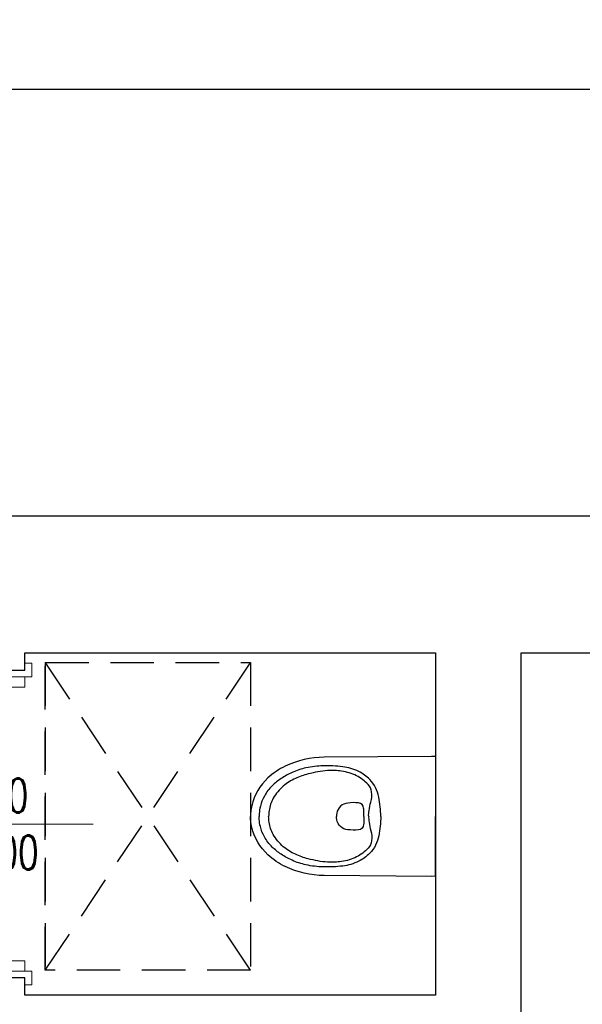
# Model space of a CAD drawing. Header units: millimetres. Extents: x 6161 to 8965, y -9035 to -5431.
# Tile 252 of 256: x 6912 to 7077, y -6056 to -5768. Entities that reach past the tile are written whole.
import ezdxf

# ---------------------------------------------------------------- set-up
doc = ezdxf.new("R2010")
doc.units = ezdxf.units.MM
doc.linetypes.add('DASHED', pattern=[19.05, 12.7, -6.35])
doc.layers.add('drzwi', color=30, linetype='Continuous', lineweight=20)
doc.layers.add('Wyposazenie Wew - Urzadzenia Sanitarne', color=6, linetype='Continuous')
doc.layers.add('Ściany', color=7, linetype='Continuous')
doc.styles.add('dwg_wymiary 50', font='romans.shx', dxfattribs={"width": 0.7, "height": 15})
doc.styles.add('JACEK_07', font='SIMPLEX.SHX', dxfattribs={"width": 0.7})
doc.dimstyles.new('1-50', dxfattribs={"dimtxt": 15, "dimasz": 0.8, "dimexe": 1.25, "dimexo": 0.625, "dimgap": 3, "dimtad": 1, "dimdec": 0, "dimrnd": 0.5, "dimtxsty": 'dwg_wymiary 50', "dimblk": 'dwg_dimtick', "dimcen": 8, "dimse1": 1, "dimse2": 1, "dimclrd": 7, "dimclrt": 7, "dimadec": 0, "dimazin": 0, "dimtfac": 1, "dimtdec": 0, "dimtmove": 0, "dimatfit": 3, "dimldrblk": 'DOT', "dimfxl": 0, "dimarcsym": 0})

# ---------------------------------------------------------------- blocks, each defined once
blk = doc.blocks.new('*U564')
at = {"color": 7}
blk.add_lwpolyline([(45, 25), (45, -25)], dxfattribs=at)
for points in [[(-2, 5), (0, 5), (0, -5), (-2, -5), (-2, -7), (2, -7), (2, -5), (2, 7), (-2, 7), (-2, 5)], [(92, 5), (90, 5), (90, -5), (92, -5), (92, -7), (88, -7), (88, -5), (88, 7), (92, 7), (92, 5)], [(2, -5), (5, -5), (5, 5), (2, 5)], [(88, -5), (85, -5), (85, 5), (88, 5)]]:
    blk.add_lwpolyline(points)
blk.add_lwpolyline([(4, -7), (4, -10), (6, -10), (6, -90), (4, -90), (4, -93), (2, -93), (2, -7)], close=True)
at = {"linetype": 'DASHED'}
blk.add_arc((2, -7), 86, 270, 0, dxfattribs=at)
at = {"color": 7, "insert": (45, 0), "char_height": 10, "width": 10, "attachment_point": 5, "rotation": 90, "style": 'JACEK_07'}
blk.add_mtext('80\\P200', dxfattribs=at)
blk = doc.blocks.new('ROCA Victoria Rimless_Miska ustępowa')
for points in [[(-17.46, 0), (-17.54, -1.22), (-17.3, -32.5, 0.109256), (-14.68, -43.91, 0.076962), (-11.25, -48.97, 0.147238), (-3.13, -53.7, 0.064046), (0, -54.04)], [(17.46, 0), (17.54, -1.22), (17.3, -32.5, -0.109256), (14.68, -43.91, -0.076962), (11.25, -48.97, -0.147238), (3.13, -53.7, -0.064046), (0, -54.04)], [(0, -15.94, 0.030522), (-5.66, -16.58, 0.15195), (-10.79, -19.22, 0.08363), (-13.12, -22.43, 0.085767), (-14.52, -27.12, 0.036904), (-14.78, -32.84, 0.046025), (-14.17, -37.85, 0.053006), (-12.83, -41.91, 0.038568), (-11.06, -45.14, 0.052035), (-8.96, -47.72, 0.066441), (-5.93, -50.02, 0.072877), (-2.94, -51.19, 0.039475), (-0.85, -51.51, 0.022218), (0, -51.53)], [(0, -15.94, -0.030522), (5.66, -16.58, -0.15195), (10.79, -19.22, -0.08363), (13.12, -22.43, -0.085767), (14.52, -27.12, -0.036904), (14.78, -32.84, -0.046025), (14.17, -37.85, -0.053006), (12.83, -41.91, -0.038568), (11.06, -45.14, -0.052035), (8.96, -47.72, -0.066441), (5.93, -50.02, -0.072877), (2.94, -51.19, -0.039475), (0.85, -51.51, -0.022218), (0, -51.53)], [(0, -19.53, -0.087522), (-1.7, -19.38, -0.025593), (-4.2, -18.93, 0.120211), (-7.14, -18.7, 0.186717), (-9.29, -19.69, 0.086058), (-11.87, -23.11, 0.079429), (-13.2, -27.43, 0.051898), (-13.38, -31.53, 0.04875), (-12.4, -37.2, 0.043554), (-11.07, -40.96, 0.06811), (-8.86, -44.48, 0.092463), (-5.29, -47.4, 0.088025), (-1.68, -48.63, 0.041186), (0, -48.76)], [(0, -19.53, 0.087522), (1.7, -19.38, 0.025593), (4.2, -18.93, -0.120211), (7.14, -18.7, -0.186717), (9.29, -19.69, -0.086058), (11.87, -23.11, -0.079429), (13.2, -27.43, -0.051898), (13.38, -31.53, -0.04875), (12.4, -37.2, -0.043554), (11.07, -40.96, -0.06811), (8.86, -44.48, -0.092463), (5.29, -47.4, -0.088025), (1.68, -48.63, -0.041186), (0, -48.76)], [(0, -20.92, -0.000374), (-1.89, -20.96, 0.009276), (-2.37, -21.01, 0.404896), (-3.96, -22.46, 0.053728), (-3.9, -25.59, 0.350861), (-0.91, -28.86, 0.024147), (0, -28.92)], [(0, -20.92, 0.000374), (1.89, -20.96, -0.009276), (2.37, -21.01, -0.404896), (3.96, -22.46, -0.053728), (3.9, -25.59, -0.350861), (0.91, -28.86, -0.024147), (0, -28.92)]]:
    blk.add_lwpolyline(points, format="xyb")
for points in [[(-17.46, 0), (0, 0)], [(17.46, 0), (0, 0)]]:
    blk.add_lwpolyline(points)
at = {"color": 9, "linetype": 'DASHED', "true_color": 0xb8b8b8}
blk.add_lwpolyline([(-45, -54.04), (-45, -114.04), (45, -114.04), (45, -54.04), (-45, -54.04), (45, -114.04), (-45, -114.04), (45, -54.04)], dxfattribs=at)
blk = doc.blocks.new('dwg_dimtick')
for p, q in [((0, -8.5), (0, 8.5)), ((-6.01, -6.01), (6.01, 6.01)), ((-8.5, 0), (8.5, 0))]:
    blk.add_line(p, q)
blk = doc.blocks.new('*D605')
at = {"color": 7, "lineweight": -2, "transparency": 16777216}
blk.add_line((6279.63, -5788.03), (8778.44, -5788.03), dxfattribs=at)
at = {"layer": 'Defpoints', "color": 0, "transparency": 16777216}
for p in [(8779.24, -5788.03), (6278.83, -5912.82), (8779.24, -5912.82)]:
    blk.add_point(p, dxfattribs=at)
at = {"color": 7, "lineweight": -2, "transparency": 16777216, "xscale": 0.8, "yscale": 0.8, "zscale": 0.8, "rotation": 180}
blk.add_blockref('dwg_dimtick', (6278.83, -5788.03), dxfattribs=at)
at = {"color": 7, "lineweight": -2, "transparency": 16777216, "xscale": 0.8, "yscale": 0.8, "zscale": 0.8}
blk.add_blockref('dwg_dimtick', (8779.24, -5788.03), dxfattribs=at)
at = {"color": 7, "transparency": 16777216, "insert": (7529.04, -5777.53), "char_height": 15, "attachment_point": 5, "style": 'dwg_wymiary 50'}
blk.add_mtext('2501', dxfattribs=at)
blk = doc.blocks.new('_Dot')
at = {"color": 0, "linetype": 'ByBlock', "lineweight": -2}
blk.add_line((-0.5, 0), (-1, 0), dxfattribs=at)
at = {"color": 0, "linetype": 'ByBlock', "const_width": 0.5}
blk.add_lwpolyline([(-0.25, 0, 1), (0.25, 0, 1)], format="xyb", close=True, dxfattribs=at)

msp = doc.modelspace()

# ---------------------------------------------------------------- linework, layer by layer
at = {"layer": 'Ściany'}
for points in [[(8273.24, -5912.82), (7564.03, -5912.82), (7564.03, -5952.82), (7789.67, -5952.82), (7789.67, -6239.38), (7384.03, -6239.38), (7384.03, -5952.82), (7444.03, -5952.82), (7444.03, -5912.82), (6278.83, -5912.82), (6278.83, -6795.22)], [(6764.87, -6162.32), (6764.87, -5952.82), (6903.83, -5952.82), (6903.83, -5957.82), (6913.83, -5957.82), (6913.83, -5952.82), (7033.83, -5952.82), (7033.83, -6052.82), (6913.83, -6052.82), (6913.83, -6047.82), (6903.83, -6047.82), (6903.83, -6062.82)], [(7058.83, -6343.82), (7058.83, -5952.82), (7339.03, -5952.82)]]:
    msp.add_lwpolyline(points, dxfattribs=at)

# ---------------------------------------------------------------- block references
at = {"layer": 'drzwi', "rotation": 270}
msp.add_blockref('*U564', (6908.83, -5957.82), dxfattribs=at)
at = {"layer": 'Wyposazenie Wew - Urzadzenia Sanitarne', "xscale": -1, "rotation": 270}
msp.add_blockref('ROCA Victoria Rimless_Miska ustępowa', (7033.83, -6000.59), dxfattribs=at)

# ---------------------------------------------------------------- dimensions: what is measured, and where the dimension line sits
at = {"color": 3}
dim = msp.add_linear_dim(base=(8779.24, -5788.03), p1=(6278.83, -5912.82), p2=(8779.24, -5912.82), dimstyle='1-50', override={"dimtxsty": 'dwg_wymiary 50', "dimldrblk": 'Dot'}, dxfattribs=at)
dim.commit()
dim.dimension.update_dxf_attribs({"geometry": '*D605', "text_midpoint": (7529.04, -5777.53)})

doc.saveas('drawing.dxf')
